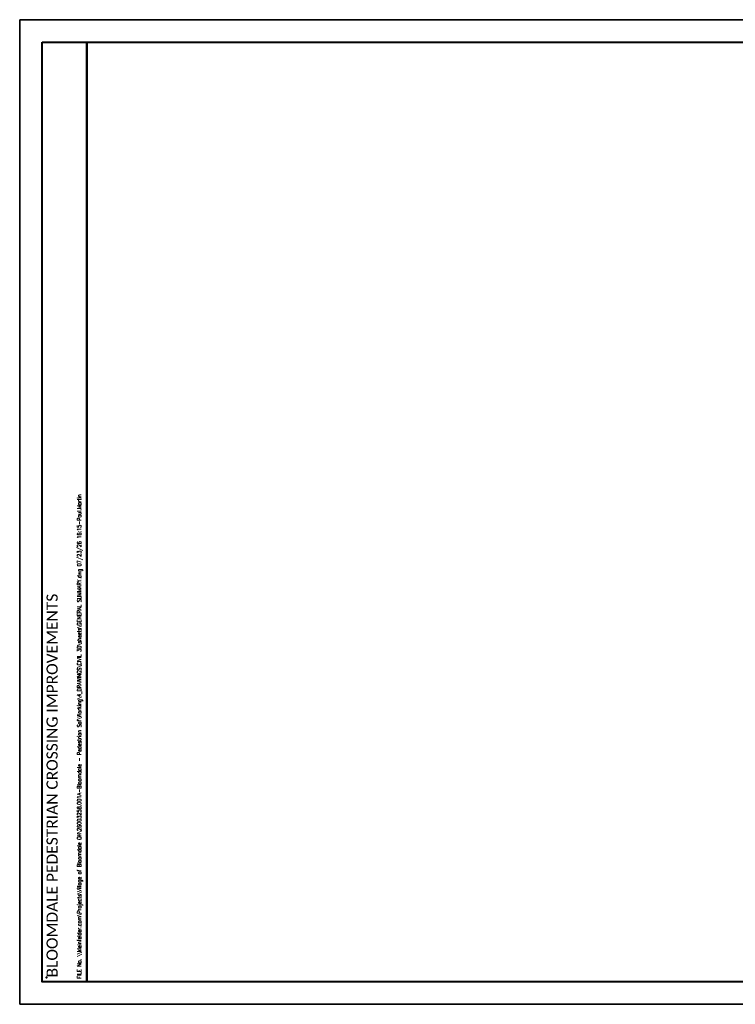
# Paper-space layout 'GENERAL SUMMARY' of a CAD drawing. Header units: feet. Extents: x -0.4 to 35.6, y -25.2 to 23.8.
# Tile 4 of 5: x -0.4 to 17.1, y -0.2 to 23.8. Entities that reach past the tile are written whole.
import ezdxf

# ---------------------------------------------------------------- set-up
doc = ezdxf.new("R2010")
doc.units = ezdxf.units.FT
doc.header["$MEASUREMENT"] = 0
for name, color, linetype, lineweight in [('G-ANNO-TTLB', 51, 'Continuous', 35), ('SH_Border', 7, 'Continuous', 40), ('SH_Data', 7, 'Continuous', 0), ('SH_Data (Construction)', 7, 'Continuous', 0)]:
    doc.layers.add(name, color=color, linetype=linetype, lineweight=lineweight)
doc.styles.add('pdg', font='simplex.shx', dxfattribs={"width": 0.75})
doc.styles.add('Style-Calibri', font='calibri.ttf')

# ---------------------------------------------------------------- blocks, each defined once
blk = doc.blocks.new('BORDER_1')
at = {"flags": 128}
blk.add_lwpolyline([(0, 0), (36, 0), (36, 24), (0, 24)], close=True, dxfattribs=at)
at = {"layer": 'SH_Border', "color": 7, "linetype": 'Continuous', "lineweight": 40, "flags": 128}
for points in [[(0.545, 23.455), (1.636, 23.455), (1.636, 0.545), (0.545, 0.545)], [(35.455, 23.455), (35.455, 0.545), (1.636, 0.545), (1.636, 23.455)]]:
    blk.add_lwpolyline(points, close=True, dxfattribs=at)
at = {"layer": 'SH_Data (Construction)', "lineweight": 40}
blk.add_point((0.655, 0.655), dxfattribs=at)
at = {"layer": 'SH_Data', "color": 7, "linetype": 'Continuous', "lineweight": 0, "insert": (0.655, 0.655), "char_height": 0.27273, "attachment_point": 1, "rotation": 90, "line_spacing_factor": 0.6, "style": 'Style-Calibri'}
blk.add_mtext('BLOOMDALE PEDESTRIAN CROSSING IMPROVEMENTS', dxfattribs=at)

psp = doc.layouts.new('GENERAL SUMMARY')

# ---------------------------------------------------------------- linework, layer by layer
at = {"layer": 'Defpoints'}
psp.add_lwpolyline([(-0.394, 23.803), (35.606, 23.803), (35.606, -0.197), (-0.394, -0.197)], close=True, dxfattribs=at)

# ---------------------------------------------------------------- block references
psp.add_blockref('BORDER_1', (-0.394, -0.197))

# ---------------------------------------------------------------- texts
at = {"layer": 'G-ANNO-TTLB', "insert": (1.009, 0.428), "char_height": 0.1, "attachment_point": 1, "rotation": 90, "style": 'pdg'}
psp.add_mtext('FILE No. \\\\\\\\kleinfelder.com\\\\Projects\\\\Village of Bloomdale OH\\\\26003258.001A-Bloomdale - Pedestrian Saf\\\\Working\\\\4_DRAWINGS\\\\CIVIL 3D\\\\sheets\\\\GENERAL SUMMARY.dwg 07/23/26 16:15-Paul.Martin', dxfattribs=at)

doc.saveas('drawing.dxf')
